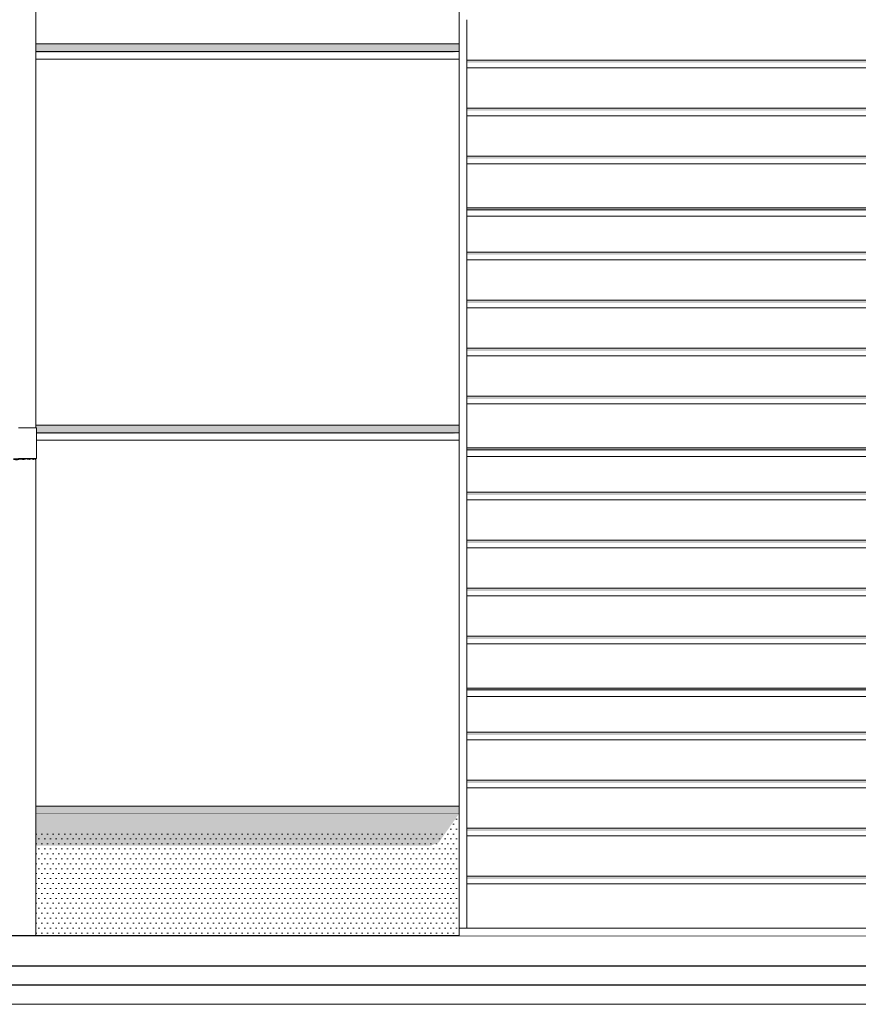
# Model space of a CAD drawing. Header units: millimetres. Extents: x 11 to 55443, y -2 to 19464.
# Tile 68 of 135: x 25552 to 27751, y 10654 to 13238. Entities that reach past the tile are written whole.
import ezdxf

# ---------------------------------------------------------------- set-up
doc = ezdxf.new("R2010")
doc.units = ezdxf.units.MM
doc.header["$MEASUREMENT"] = 0
doc.linetypes.add('Wipeout_Contour', pattern=[1000, 0, -1000])
for name, color, linetype, lineweight in [('A_WYPEŁNIENIA RYSUNKI_Nr_pióra__18', 9, 'Continuous', 13), ('Nowe_A__SCIANY_Nr_pióra__87', 7, 'Continuous', 13), ('Nowe_A__STROPY_Nr_pióra__1', 7, 'Continuous', 13), ('Nowe_A__STROPY_Nr_pióra__21', 7, 'Continuous', 25), ('Nowe_A_WN_WYPOSAZENIE_Nr_pióra__2', 7, 'Continuous', 13), ('Nowe_Drzwi Archicad_Nr_pióra__101', 252, 'Continuous', 5), ('Nowe_Drzwi Archicad_Nr_pióra__81', 7, 'Continuous', 13), ('Nowe_Drzwi Archicad_Nr_pióra__87', 7, 'Continuous', 13)]:
    doc.layers.add(name, color=color, linetype=linetype, lineweight=lineweight)
for name, color, linetype in [('Nowe_A__SCIANY', 7, 'Continuous'), ('Nowe_A__STROPY', 7, 'Continuous'), ('Nowe_A_WN_WYPOSAZENIE', 7, 'Continuous'), ('Nowe_Drzwi Archicad', 7, 'Continuous')]:
    doc.layers.add(name, color=color, linetype=linetype)

# ---------------------------------------------------------------- blocks, each defined once
blk = doc.blocks.new('ElemPrzekroju_1_1', base_point=(7287.1, 10854))
at = {"color": 254, "linetype": 'Wipeout_Contour', "lineweight": 0, "ltscale": 233999.269598}
blk.add_wipeout([(26703.8, 14134), (25593.8, 14134), (25593.8, 13666.3), (25596.1, 13666.3), (25596.1, 13586.3), (25593.8, 13586.3), (25593.8, 13174), (26703.8, 13174)], dxfattribs=at).dxf.layer = 'Nowe_A__SCIANY'
at = {"color": 254, "linetype": 'Wipeout_Contour', "lineweight": 0, "ltscale": 117105.959274}
blk.add_wipeout([(26703.8, 13174), (25593.8, 13174), (25593.8, 13154), (26703.8, 13154)], dxfattribs=at).dxf.layer = 'Nowe_A__SCIANY'
at = {"layer": 'Nowe_A__SCIANY', "linetype": 'Continuous', "lineweight": 0, "true_color": 0x000000}
blk.add_hatch(color=18, dxfattribs=at).paths.add_polyline_path([(26703.8, 13174), (25593.8, 13174), (25593.8, 13154), (26703.8, 13154)])
at = {"layer": 'Nowe_A__SCIANY_Nr_pióra__87', "color": 7, "linetype": 'Continuous', "lineweight": 13}
blk.add_line((25593.8, 13174), (26703.8, 13174), dxfattribs=at)
at = {"color": 254, "linetype": 'Wipeout_Contour', "lineweight": 0, "ltscale": 117069.999296}
blk.add_wipeout([(26703.8, 13154), (25593.8, 13154), (25593.8, 13134), (26703.8, 13134)], dxfattribs=at).dxf.layer = 'Nowe_A__SCIANY'
at = {"layer": 'Nowe_A__SCIANY', "linetype": 'Continuous', "lineweight": 0, "true_color": 0x000000}
blk.add_hatch(color=18, dxfattribs=at).paths.add_polyline_path([(25593.8, 13150.6), (26687.2, 13150.6), (26703.8, 13154), (25593.8, 13154)])
at = {"layer": 'Nowe_A__SCIANY_Nr_pióra__87', "color": 7, "linetype": 'Continuous', "lineweight": 13}
blk.add_line((25593.8, 13154), (26703.8, 13154), dxfattribs=at)
at = {"color": 254, "linetype": 'Wipeout_Contour', "lineweight": 0, "ltscale": 116215.543544}
blk.add_wipeout([(26703.8, 13134), (25593.8, 13134), (25593.8, 12174), (26703.8, 12174)], dxfattribs=at).dxf.layer = 'Nowe_A__SCIANY'
at = {"layer": 'Nowe_A__SCIANY_Nr_pióra__87', "color": 7, "linetype": 'Continuous', "lineweight": 13}
blk.add_line((25593.8, 13134), (26703.8, 13134), dxfattribs=at)
at = {"color": 254, "linetype": 'Wipeout_Contour', "lineweight": 0, "ltscale": 172044.045209}
blk.add_wipeout([(25593.8, 12166.3), (25596.1, 12166.3), (25596.1, 12154), (26703.8, 12154), (26703.8, 12174), (25593.8, 12174)], dxfattribs=at).dxf.layer = 'Nowe_A__SCIANY'
at = {"layer": 'Nowe_A__SCIANY', "linetype": 'Continuous', "lineweight": 0, "true_color": 0x000000}
blk.add_hatch(color=18, dxfattribs=at).paths.add_polyline_path([(25593.8, 12166.3), (25596.1, 12166.3), (25596.1, 12154), (26703.8, 12154), (26703.8, 12174), (25593.8, 12174)])
at = {"layer": 'Nowe_A__SCIANY_Nr_pióra__87', "color": 7, "linetype": 'Continuous', "lineweight": 13}
blk.add_line((25593.8, 12174), (26703.8, 12174), dxfattribs=at)
at = {"color": 254, "linetype": 'Wipeout_Contour', "lineweight": 0, "ltscale": 115332.592074}
blk.add_wipeout([(26703.8, 12154), (25596.1, 12154), (25596.1, 12134), (26703.8, 12134)], dxfattribs=at).dxf.layer = 'Nowe_A__SCIANY'
at = {"layer": 'Nowe_A__SCIANY', "linetype": 'Continuous', "lineweight": 0, "true_color": 0x000000}
blk.add_hatch(color=18, dxfattribs=at).paths.add_polyline_path([(25596.1, 12154), (25596.1, 12150.6), (26687.2, 12150.6), (26703.8, 12154)])
at = {"layer": 'Nowe_A__SCIANY_Nr_pióra__87', "color": 7, "linetype": 'Continuous', "lineweight": 13}
blk.add_line((25596.1, 12154), (26703.8, 12154), dxfattribs=at)
at = {"color": 254, "linetype": 'Wipeout_Contour', "lineweight": 0, "ltscale": 171143.509783}
blk.add_wipeout([(25596.1, 12086.3), (25593.8, 12086.3), (25593.8, 11174), (26703.8, 11174), (26703.8, 12134), (25596.1, 12134)], dxfattribs=at).dxf.layer = 'Nowe_A__SCIANY'
at = {"layer": 'Nowe_A__SCIANY_Nr_pióra__87', "color": 7, "linetype": 'Continuous', "lineweight": 13}
blk.add_line((25596.1, 12134), (26703.8, 12134), dxfattribs=at)
at = {"color": 254, "linetype": 'Wipeout_Contour', "lineweight": 0, "ltscale": 113732.46901}
blk.add_wipeout([(26703.8, 11174), (25593.8, 11174), (25593.8, 11154), (26703.8, 11154)], dxfattribs=at).dxf.layer = 'Nowe_A__SCIANY'
at = {"layer": 'Nowe_A__SCIANY', "linetype": 'Continuous', "lineweight": 0, "true_color": 0x000000}
blk.add_hatch(color=18, dxfattribs=at).paths.add_polyline_path([(26703.8, 11174), (25593.8, 11174), (25593.8, 11154), (26703.8, 11154)])
at = {"layer": 'Nowe_A__SCIANY_Nr_pióra__87', "color": 7, "linetype": 'Continuous', "lineweight": 13}
for p, q in [((25593.8, 11174), (26703.8, 11174)), ((25593.8, 11154), (26703.8, 11154))]:
    blk.add_line(p, q, dxfattribs=at)
blk = doc.blocks.new('ElemPrzekroju_4_1', base_point=(7287.1, 10854))
at = {"color": 254, "linetype": 'Wipeout_Contour', "lineweight": 0, "ltscale": 124909.942757}
blk.add_wipeout([(26723.8, 13131.7), (26723.8, 13111.7), (29933.8, 13111.7), (29933.8, 13131.7)], dxfattribs=at).dxf.layer = 'Nowe_Drzwi Archicad'
at = {"color": 254, "linetype": 'Wipeout_Contour', "lineweight": 0, "ltscale": 124698.541092}
blk.add_wipeout([(26723.8, 13005.7), (26723.8, 12985.7), (29933.8, 12985.7), (29933.8, 13005.7)], dxfattribs=at).dxf.layer = 'Nowe_Drzwi Archicad'
at = {"color": 254, "linetype": 'Wipeout_Contour', "lineweight": 0, "ltscale": 124488.822292}
blk.add_wipeout([(29933.8, 12879.7), (26723.8, 12879.7), (26723.8, 12859.7), (29933.8, 12859.7)], dxfattribs=at).dxf.layer = 'Nowe_Drzwi Archicad'
at = {"color": 254, "linetype": 'Wipeout_Contour', "lineweight": 0, "ltscale": 124258.769671}
blk.add_wipeout([(29933.8, 12738.8), (26723.8, 12738.8), (26723.8, 12721.8), (29933.8, 12721.8)], dxfattribs=at).dxf.layer = 'Nowe_Drzwi Archicad'
at = {"color": 254, "linetype": 'Wipeout_Contour', "lineweight": 0, "ltscale": 124074.630519}
blk.add_wipeout([(29933.8, 12627.8), (26723.8, 12627.8), (26723.8, 12607.8), (29933.8, 12607.8)], dxfattribs=at).dxf.layer = 'Nowe_Drzwi Archicad'
at = {"color": 254, "linetype": 'Wipeout_Contour', "lineweight": 0, "ltscale": 123870.010281}
blk.add_wipeout([(26723.8, 12501.8), (26723.8, 12481.8), (29933.8, 12481.8), (29933.8, 12501.8)], dxfattribs=at).dxf.layer = 'Nowe_Drzwi Archicad'
at = {"color": 254, "linetype": 'Wipeout_Contour', "lineweight": 0, "ltscale": 123667.10722}
blk.add_wipeout([(29933.8, 12375.8), (26723.8, 12375.8), (26723.8, 12355.8), (29933.8, 12355.8)], dxfattribs=at).dxf.layer = 'Nowe_Drzwi Archicad'
at = {"color": 254, "linetype": 'Wipeout_Contour', "lineweight": 0, "ltscale": 123465.929668}
blk.add_wipeout([(29933.8, 12249.8), (26723.8, 12249.8), (26723.8, 12229.8), (29933.8, 12229.8)], dxfattribs=at).dxf.layer = 'Nowe_Drzwi Archicad'
at = {"color": 254, "linetype": 'Wipeout_Contour', "lineweight": 0, "ltscale": 123245.376453}
blk.add_wipeout([(26723.8, 12108.9), (26723.8, 12091.9), (29933.8, 12091.9), (29933.8, 12108.9)], dxfattribs=at).dxf.layer = 'Nowe_Drzwi Archicad'
at = {"color": 254, "linetype": 'Wipeout_Contour', "lineweight": 0, "ltscale": 123068.941601}
blk.add_wipeout([(26723.8, 11997.9), (26723.8, 11977.9), (29933.8, 11977.9), (29933.8, 11997.9)], dxfattribs=at).dxf.layer = 'Nowe_Drzwi Archicad'
at = {"color": 254, "linetype": 'Wipeout_Contour', "lineweight": 0, "ltscale": 122872.990479}
blk.add_wipeout([(26723.8, 11871.9), (26723.8, 11851.9), (29933.8, 11851.9), (29933.8, 11871.9)], dxfattribs=at).dxf.layer = 'Nowe_Drzwi Archicad'
at = {"color": 254, "linetype": 'Wipeout_Contour', "lineweight": 0, "ltscale": 122678.798923}
blk.add_wipeout([(26723.8, 11745.9), (26723.8, 11725.9), (29933.8, 11725.9), (29933.8, 11745.9)], dxfattribs=at).dxf.layer = 'Nowe_Drzwi Archicad'
at = {"color": 254, "linetype": 'Wipeout_Contour', "lineweight": 0, "ltscale": 122486.375349}
blk.add_wipeout([(26723.8, 11619.9), (26723.8, 11599.9), (29933.8, 11599.9), (29933.8, 11619.9)], dxfattribs=at).dxf.layer = 'Nowe_Drzwi Archicad'
at = {"color": 254, "linetype": 'Wipeout_Contour', "lineweight": 0, "ltscale": 122275.556287}
blk.add_wipeout([(26723.8, 11479), (26723.8, 11462), (29933.8, 11462), (29933.8, 11479)], dxfattribs=at).dxf.layer = 'Nowe_Drzwi Archicad'
at = {"color": 254, "linetype": 'Wipeout_Contour', "lineweight": 0, "ltscale": 122107.014902}
blk.add_wipeout([(26723.8, 11368), (26723.8, 11348), (29933.8, 11348), (29933.8, 11368)], dxfattribs=at).dxf.layer = 'Nowe_Drzwi Archicad'
at = {"color": 254, "linetype": 'Wipeout_Contour', "lineweight": 0, "ltscale": 121919.944131}
blk.add_wipeout([(29933.8, 11242), (26723.8, 11242), (26723.8, 11222), (29933.8, 11222)], dxfattribs=at).dxf.layer = 'Nowe_Drzwi Archicad'
at = {"color": 254, "linetype": 'Wipeout_Contour', "lineweight": 0, "ltscale": 121734.674829}
blk.add_wipeout([(29933.8, 11116), (26723.8, 11116), (26723.8, 11096), (29933.8, 11096)], dxfattribs=at).dxf.layer = 'Nowe_Drzwi Archicad'
at = {"color": 254, "linetype": 'Wipeout_Contour', "lineweight": 0, "ltscale": 247833.171071}
blk.add_wipeout([(26723.8, 10970), (29453.8, 10970), (29453.8, 10970.1), (29753.8, 10970.1), (29753.8, 10970), (29933.8, 10970), (29933.8, 10990), (26723.8, 10990)], dxfattribs=at).dxf.layer = 'Nowe_Drzwi Archicad'
at = {"color": 254, "linetype": 'Wipeout_Contour', "lineweight": 0, "ltscale": 125016.413394}
blk.add_wipeout([(26723.8, 13237.7), (26723.8, 13131.7), (29933.8, 13131.7), (29933.8, 13237.7)], dxfattribs=at).dxf.layer = 'Nowe_Drzwi Archicad'
at = {"color": 254, "linetype": 'Wipeout_Contour', "lineweight": 0, "ltscale": 124804.174222}
blk.add_wipeout([(26723.8, 13111.7), (26723.8, 13005.7), (29933.8, 13005.7), (29933.8, 13111.7)], dxfattribs=at).dxf.layer = 'Nowe_Drzwi Archicad'
at = {"color": 254, "linetype": 'Wipeout_Contour', "lineweight": 0, "ltscale": 124593.613664}
blk.add_wipeout([(26723.8, 12985.7), (26723.8, 12879.7), (29933.8, 12879.7), (29933.8, 12985.7)], dxfattribs=at).dxf.layer = 'Nowe_Drzwi Archicad'
at = {"color": 254, "linetype": 'Wipeout_Contour', "lineweight": 0, "ltscale": 124276.761782}
blk.add_wipeout([(26723.8, 12743.7), (26723.8, 12738.8), (29933.8, 12738.8), (29933.8, 12743.7)], dxfattribs=at).dxf.layer = 'Nowe_Drzwi Archicad'
at = {"color": 254, "linetype": 'Wipeout_Contour', "lineweight": 0, "ltscale": 124167.870939}
blk.add_wipeout([(29933.8, 12721.8), (26723.8, 12721.8), (26723.8, 12627.8), (29933.8, 12627.8)], dxfattribs=at).dxf.layer = 'Nowe_Drzwi Archicad'
at = {"color": 254, "linetype": 'Wipeout_Contour', "lineweight": 0, "ltscale": 123972.251409}
blk.add_wipeout([(29933.8, 12607.8), (26723.8, 12607.8), (26723.8, 12501.8), (29933.8, 12501.8)], dxfattribs=at).dxf.layer = 'Nowe_Drzwi Archicad'
at = {"color": 254, "linetype": 'Wipeout_Contour', "lineweight": 0, "ltscale": 123768.489396}
blk.add_wipeout([(26723.8, 12481.8), (26723.8, 12375.8), (29933.8, 12375.8), (29933.8, 12481.8)], dxfattribs=at).dxf.layer = 'Nowe_Drzwi Archicad'
at = {"color": 254, "linetype": 'Wipeout_Contour', "lineweight": 0, "ltscale": 123566.448788}
blk.add_wipeout([(26723.8, 12355.8), (26723.8, 12249.8), (29933.8, 12249.8), (29933.8, 12355.8)], dxfattribs=at).dxf.layer = 'Nowe_Drzwi Archicad'
at = {"color": 254, "linetype": 'Wipeout_Contour', "lineweight": 0, "ltscale": 123262.620427}
blk.add_wipeout([(26723.8, 12113.8), (26723.8, 12108.9), (29933.8, 12108.9), (29933.8, 12113.8)], dxfattribs=at).dxf.layer = 'Nowe_Drzwi Archicad'
at = {"color": 254, "linetype": 'Wipeout_Contour', "lineweight": 0, "ltscale": 123158.27717}
blk.add_wipeout([(26723.8, 12091.9), (26723.8, 11997.9), (29933.8, 11997.9), (29933.8, 12091.9)], dxfattribs=at).dxf.layer = 'Nowe_Drzwi Archicad'
at = {"color": 254, "linetype": 'Wipeout_Contour', "lineweight": 0, "ltscale": 122970.895336}
blk.add_wipeout([(26723.8, 11977.9), (26723.8, 11871.9), (29933.8, 11871.9), (29933.8, 11977.9)], dxfattribs=at).dxf.layer = 'Nowe_Drzwi Archicad'
at = {"color": 254, "linetype": 'Wipeout_Contour', "lineweight": 0, "ltscale": 122775.823715}
blk.add_wipeout([(26723.8, 11851.9), (26723.8, 11745.9), (29933.8, 11745.9), (29933.8, 11851.9)], dxfattribs=at).dxf.layer = 'Nowe_Drzwi Archicad'
at = {"color": 254, "linetype": 'Wipeout_Contour', "lineweight": 0, "ltscale": 122582.515754}
blk.add_wipeout([(26723.8, 11725.9), (26723.8, 11619.9), (29933.8, 11619.9), (29933.8, 11725.9)], dxfattribs=at).dxf.layer = 'Nowe_Drzwi Archicad'
at = {"color": 254, "linetype": 'Wipeout_Contour', "lineweight": 0, "ltscale": 122292.033652}
blk.add_wipeout([(26723.8, 11483.9), (26723.8, 11479), (29933.8, 11479), (29933.8, 11483.9)], dxfattribs=at).dxf.layer = 'Nowe_Drzwi Archicad'
at = {"color": 254, "linetype": 'Wipeout_Contour', "lineweight": 0, "ltscale": 122192.349681}
blk.add_wipeout([(26723.8, 11462), (26723.8, 11368), (29933.8, 11368), (29933.8, 11462)], dxfattribs=at).dxf.layer = 'Nowe_Drzwi Archicad'
at = {"color": 254, "linetype": 'Wipeout_Contour', "lineweight": 0, "ltscale": 122013.407167}
blk.add_wipeout([(26723.8, 11348), (26723.8, 11242), (29933.8, 11242), (29933.8, 11348)], dxfattribs=at).dxf.layer = 'Nowe_Drzwi Archicad'
at = {"color": 254, "linetype": 'Wipeout_Contour', "lineweight": 0, "ltscale": 121827.236833}
blk.add_wipeout([(29933.8, 11222), (26723.8, 11222), (26723.8, 11116), (29933.8, 11116)], dxfattribs=at).dxf.layer = 'Nowe_Drzwi Archicad'
at = {"color": 254, "linetype": 'Wipeout_Contour', "lineweight": 0, "ltscale": 121642.872108}
blk.add_wipeout([(26723.8, 11096), (26723.8, 10990), (29933.8, 10990), (29933.8, 11096)], dxfattribs=at).dxf.layer = 'Nowe_Drzwi Archicad'
at = {"color": 254, "linetype": 'Wipeout_Contour', "lineweight": 0, "ltscale": 247704.234662}
blk.add_wipeout([(26723.8, 10854), (29933.8, 10854), (29933.8, 10970), (29753.8, 10970), (29753.8, 10924), (29453.8, 10924), (29453.8, 10970), (26723.8, 10970)], dxfattribs=at).dxf.layer = 'Nowe_Drzwi Archicad'
at = {"layer": 'Nowe_Drzwi Archicad', "linetype": 'Continuous', "lineweight": 0, "true_color": 0x000000}
for points in [[(26723.8, 12743.7), (26723.8, 12738.8), (29933.8, 12738.8), (29933.8, 12743.7)], [(26723.8, 12113.8), (26723.8, 12108.9), (29933.8, 12108.9), (29933.8, 12113.8)], [(26723.8, 11483.9), (26723.8, 11479), (29933.8, 11479), (29933.8, 11483.9)]]:
    blk.add_hatch(color=18, dxfattribs=at).paths.add_polyline_path(points)
at = {"color": 254, "linetype": 'Wipeout_Contour', "lineweight": 0, "ltscale": 124376.516013}
blk.add_wipeout([(26723.8, 12859.7), (26723.8, 12743.7), (29933.8, 12743.7), (29933.8, 12859.7)], dxfattribs=at).dxf.layer = 'Nowe_Drzwi Archicad'
at = {"color": 254, "linetype": 'Wipeout_Contour', "lineweight": 0, "ltscale": 123358.255118}
blk.add_wipeout([(26723.8, 12229.8), (26723.8, 12113.8), (29933.8, 12113.8), (29933.8, 12229.8)], dxfattribs=at).dxf.layer = 'Nowe_Drzwi Archicad'
at = {"color": 254, "linetype": 'Wipeout_Contour', "lineweight": 0, "ltscale": 122383.44711}
blk.add_wipeout([(26723.8, 11599.9), (26723.8, 11483.9), (29933.8, 11483.9), (29933.8, 11599.9)], dxfattribs=at).dxf.layer = 'Nowe_Drzwi Archicad'
at = {"color": 254, "linetype": 'Wipeout_Contour', "lineweight": 0, "ltscale": 118774.712911}
blk.add_wipeout([(26703.8, 14854), (26703.8, 10854), (26711.3, 10854), (26711.3, 14846.5)], dxfattribs=at).dxf.layer = 'Nowe_Drzwi Archicad'
at = {"color": 254, "linetype": 'Wipeout_Contour', "lineweight": 0, "ltscale": 118801.009424}
blk.add_wipeout([(26711.3, 14846.5), (26711.3, 10854), (26723.8, 10854), (26723.8, 14834)], dxfattribs=at).dxf.layer = 'Nowe_Drzwi Archicad'
at = {"layer": 'Nowe_Drzwi Archicad', "linetype": 'Continuous', "lineweight": 0, "true_color": 0x000000}
for points in [[(29933.8, 13131.7), (26723.8, 13131.7), (26723.8, 13124.6), (29798.8, 13124.6), (29798.8, 13111.7), (29933.8, 13111.7)], [(29933.8, 13005.7), (26723.8, 13005.7), (26723.8, 12998.6), (29798.8, 12998.6), (29798.8, 12985.7), (29933.8, 12985.7)], [(26723.8, 12872.6), (29798.8, 12872.6), (29798.8, 12859.7), (29933.8, 12859.7), (29933.8, 12879.7), (26723.8, 12879.7)], [(26723.8, 12736.6), (29798.8, 12736.6), (29798.8, 12721.8), (29933.8, 12721.8), (29933.8, 12738.8), (26723.8, 12738.8)], [(26723.8, 12620.7), (29798.8, 12620.7), (29798.8, 12607.8), (29933.8, 12607.8), (29933.8, 12627.8), (26723.8, 12627.8)], [(29933.8, 12501.8), (26723.8, 12501.8), (26723.8, 12494.7), (29798.8, 12494.7), (29798.8, 12481.8), (29933.8, 12481.8)], [(26723.8, 12368.7), (29798.8, 12368.7), (29798.8, 12355.8), (29933.8, 12355.8), (29933.8, 12375.8), (26723.8, 12375.8)], [(26723.8, 12242.7), (29798.8, 12242.7), (29798.8, 12229.8), (29933.8, 12229.8), (29933.8, 12249.8), (26723.8, 12249.8)], [(29933.8, 12108.9), (26723.8, 12108.9), (26723.8, 12106.7), (29798.8, 12106.7), (29798.8, 12091.9), (29933.8, 12091.9)], [(29933.8, 11997.9), (26723.8, 11997.9), (26723.8, 11990.8), (29798.8, 11990.8), (29798.8, 11977.9), (29933.8, 11977.9)], [(29933.8, 11871.9), (26723.8, 11871.9), (26723.8, 11864.8), (29798.8, 11864.8), (29798.8, 11851.9), (29933.8, 11851.9)], [(29933.8, 11745.9), (26723.8, 11745.9), (26723.8, 11738.8), (29798.8, 11738.8), (29798.8, 11725.9), (29933.8, 11725.9)], [(26723.8, 11612.8), (29798.8, 11612.8), (29798.8, 11599.9), (29933.8, 11599.9), (29933.8, 11619.9), (26723.8, 11619.9)], [(26723.8, 11476.8), (29798.8, 11476.8), (29798.8, 11462), (29933.8, 11462), (29933.8, 11479), (26723.8, 11479)], [(29933.8, 11368), (26723.8, 11368), (26723.8, 11360.9), (29798.8, 11360.9), (29798.8, 11348), (29933.8, 11348)], [(26723.8, 11242), (26723.8, 11234.9), (29798.8, 11234.9), (29798.8, 11222), (29933.8, 11222), (29933.8, 11242)], [(26723.8, 11116), (26723.8, 11108.9), (29798.8, 11108.9), (29798.8, 11096), (29933.8, 11096), (29933.8, 11116)], [(29933.8, 10990), (26723.8, 10990), (26723.8, 10982.9), (29798.8, 10982.9), (29798.8, 10970), (29933.8, 10970)]]:
    blk.add_hatch(color=18, dxfattribs=at).paths.add_polyline_path(points)
at = {"layer": 'Nowe_Drzwi Archicad_Nr_pióra__101', "color": 252, "linetype": 'Continuous', "lineweight": 5}
for p, q in [((26723.8, 13237.7), (26723.8, 13131.7)), ((26723.8, 13131.7), (26723.8, 13111.7)), ((26723.8, 13111.7), (26723.8, 13005.7)), ((26723.8, 13005.7), (26723.8, 12985.7)), ((26723.8, 12985.7), (26723.8, 12879.7)), ((26723.8, 12879.7), (26723.8, 12859.7)), ((26723.8, 12859.7), (26723.8, 12743.7)), ((26723.8, 12743.7), (26723.8, 12721.8)), ((26723.8, 12721.8), (26723.8, 12627.8)), ((26723.8, 12627.8), (26723.8, 12607.8)), ((26723.8, 12607.8), (26723.8, 12501.8)), ((26723.8, 12501.8), (26723.8, 12481.8)), ((26723.8, 12481.8), (26723.8, 12375.8)), ((26723.8, 12375.8), (26723.8, 12355.8)), ((26723.8, 12355.8), (26723.8, 12249.8)), ((26723.8, 12249.8), (26723.8, 12229.8)), ((26723.8, 12229.8), (26723.8, 12113.8)), ((26723.8, 12113.8), (26723.8, 12091.9)), ((26723.8, 12091.9), (26723.8, 11997.9)), ((26723.8, 11997.9), (26723.8, 11977.9)), ((26723.8, 11977.9), (26723.8, 11871.9)), ((26723.8, 11871.9), (26723.8, 11851.9)), ((26723.8, 11851.9), (26723.8, 11745.9)), ((26723.8, 11745.9), (26723.8, 11725.9)), ((26723.8, 11725.9), (26723.8, 11619.9)), ((26723.8, 11619.9), (26723.8, 11599.9)), ((26723.8, 11599.9), (26723.8, 11483.9)), ((26723.8, 11483.9), (26723.8, 11462)), ((26723.8, 11462), (26723.8, 11368)), ((26723.8, 11368), (26723.8, 11348)), ((26723.8, 11348), (26723.8, 11242)), ((26723.8, 11242), (26723.8, 11222)), ((26723.8, 11222), (26723.8, 11116)), ((26723.8, 11116), (26723.8, 11096)), ((26723.8, 11096), (26723.8, 10990)), ((26723.8, 10990), (26723.8, 10970)), ((26723.8, 10970), (26723.8, 10854))]:
    blk.add_line(p, q, dxfattribs=at)
at = {"layer": 'Nowe_Drzwi Archicad_Nr_pióra__81', "color": 7, "linetype": 'Continuous', "lineweight": 13}
for p, q in [((26723.8, 13131.7), (29933.8, 13131.7)), ((29933.8, 13111.7), (26723.8, 13111.7)), ((26723.8, 13005.7), (29933.8, 13005.7)), ((29933.8, 12985.7), (26723.8, 12985.7)), ((26723.8, 12879.7), (29933.8, 12879.7)), ((29933.8, 12859.7), (26723.8, 12859.7)), ((29933.8, 12743.7), (26723.8, 12743.7)), ((29933.8, 12738.8), (26723.8, 12738.8)), ((29933.8, 12721.8), (26723.8, 12721.8)), ((26723.8, 12627.8), (29933.8, 12627.8)), ((29933.8, 12607.8), (26723.8, 12607.8)), ((26723.8, 12501.8), (29933.8, 12501.8)), ((29933.8, 12481.8), (26723.8, 12481.8)), ((26723.8, 12375.8), (29933.8, 12375.8)), ((29933.8, 12355.8), (26723.8, 12355.8)), ((26723.8, 12249.8), (29933.8, 12249.8)), ((29933.8, 12229.8), (26723.8, 12229.8)), ((29933.8, 12113.8), (26723.8, 12113.8)), ((29933.8, 12108.9), (26723.8, 12108.9)), ((29933.8, 12091.9), (26723.8, 12091.9)), ((26723.8, 11997.9), (29933.8, 11997.9)), ((29933.8, 11977.9), (26723.8, 11977.9)), ((26723.8, 11871.9), (29933.8, 11871.9)), ((29933.8, 11851.9), (26723.8, 11851.9)), ((26723.8, 11745.9), (29933.8, 11745.9)), ((29933.8, 11725.9), (26723.8, 11725.9)), ((26723.8, 11619.9), (29933.8, 11619.9)), ((29933.8, 11599.9), (26723.8, 11599.9)), ((29933.8, 11483.9), (26723.8, 11483.9)), ((29933.8, 11479), (26723.8, 11479)), ((29933.8, 11462), (26723.8, 11462)), ((26723.8, 11368), (29933.8, 11368)), ((29933.8, 11348), (26723.8, 11348)), ((26723.8, 11242), (29933.8, 11242)), ((29933.8, 11222), (26723.8, 11222)), ((26723.8, 11116), (29933.8, 11116)), ((29933.8, 11096), (26723.8, 11096)), ((26723.8, 10990), (29933.8, 10990)), ((29453.8, 10970), (26723.8, 10970))]:
    blk.add_line(p, q, dxfattribs=at)
at = {"layer": 'Nowe_Drzwi Archicad_Nr_pióra__87', "color": 7, "linetype": 'Continuous', "lineweight": 13}
for p, q in [((26703.8, 14134), (26703.8, 13174)), ((26703.8, 13154), (26703.8, 13174)), ((26703.8, 13154), (26703.8, 13134)), ((26703.8, 13134), (26703.8, 12174)), ((26703.8, 12154), (26703.8, 12174)), ((26703.8, 12154), (26703.8, 12134)), ((26703.8, 12134), (26703.8, 11174)), ((26703.8, 11154), (26703.8, 11174))]:
    blk.add_line(p, q, dxfattribs=at)
blk = doc.blocks.new('ElemPrzekroju_13_1', base_point=(7287.1, 10854))
at = {"color": 254, "linetype": 'Wipeout_Contour', "lineweight": 0, "ltscale": 108057.336849}
blk.add_wipeout([(23852.9, 11154), (23852.9, 10834), (25493.8, 10834), (25493.8, 11154)], dxfattribs=at).dxf.layer = 'Nowe_A__SCIANY'
at = {"color": 254, "linetype": 'Wipeout_Contour', "lineweight": 0, "ltscale": 113468.635476}
blk.add_wipeout([(25593.8, 10834), (26703.8, 10834), (26703.8, 11154), (25593.8, 11154)], dxfattribs=at).dxf.layer = 'Nowe_A__SCIANY'
at = {"layer": 'Nowe_A__SCIANY', "linetype": 'Continuous', "lineweight": 0, "true_color": 0x000000}
for points in [[(23852.9, 11154), (23852.9, 11070.6), (25308.2, 11070.6), (25308.2, 10834), (25449.1, 10834), (25449.1, 11070.6), (25493.8, 11070.6), (25493.8, 11154)], [(25593.8, 11154), (25593.8, 11070.6), (26630.7, 11070.6), (26650.7, 11078.9), (26703.8, 11154)]]:
    blk.add_hatch(color=18, dxfattribs=at).paths.add_polyline_path(points)
at = {"layer": 'Nowe_A__SCIANY_Nr_pióra__87', "color": 7, "linetype": 'Continuous', "lineweight": 13}
for p, q in [((23870, 11154), (23852.9, 11154)), ((23852.9, 10854), (23852.9, 11154)), ((26703.8, 10854), (26703.8, 11154))]:
    blk.add_line(p, q, dxfattribs=at)
blk = doc.blocks.new('ElemPrzekroju_25_1', base_point=(7287.1, 10854))
at = {"color": 254, "linetype": 'Wipeout_Contour', "lineweight": 0, "ltscale": 114624.111733}
blk.add_wipeout([(25593.8, 13586.3), (25590.8, 13586.3), (25590.8, 12166.3), (25593.8, 12166.3)], dxfattribs=at).dxf.layer = 'Nowe_A_WN_WYPOSAZENIE'
at = {"color": 254, "linetype": 'Wipeout_Contour', "lineweight": 0, "ltscale": 112187.514369}
blk.add_wipeout([(25590.8, 10834), (25593.8, 10834), (25593.8, 12086.3), (25590.8, 12086.3)], dxfattribs=at).dxf.layer = 'Nowe_A_WN_WYPOSAZENIE'
at = {"color": 254, "linetype": 'Wipeout_Contour', "lineweight": 0, "ltscale": 114603.215207}
blk.add_wipeout([(25590.8, 13586.3), (25582.1, 13586.3), (25582.1, 12166.3), (25590.8, 12166.3)], dxfattribs=at).dxf.layer = 'Nowe_A_WN_WYPOSAZENIE'
at = {"color": 254, "linetype": 'Wipeout_Contour', "lineweight": 0, "ltscale": 112166.164657}
blk.add_wipeout([(25582.1, 12086.3), (25582.1, 10834), (25590.8, 10834), (25590.8, 12086.3)], dxfattribs=at).dxf.layer = 'Nowe_A_WN_WYPOSAZENIE'
at = {"color": 254, "linetype": 'Wipeout_Contour', "lineweight": 0, "ltscale": 114563.94589}
blk.add_wipeout([(25568.8, 12166.3), (25582.1, 12166.3), (25582.1, 13586.3), (25568.8, 13586.3)], dxfattribs=at).dxf.layer = 'Nowe_A_WN_WYPOSAZENIE'
at = {"color": 254, "linetype": 'Wipeout_Contour', "lineweight": 0, "ltscale": 112126.043406}
blk.add_wipeout([(25568.8, 10834), (25582.1, 10834), (25582.1, 12086.3), (25568.8, 12086.3)], dxfattribs=at).dxf.layer = 'Nowe_A_WN_WYPOSAZENIE'
at = {"color": 254, "linetype": 'Wipeout_Contour', "lineweight": 0, "ltscale": 114511.043882}
blk.add_wipeout([(25552.5, 12166.3), (25568.8, 12166.3), (25568.8, 13586.3), (25552.5, 13586.3)], dxfattribs=at).dxf.layer = 'Nowe_A_WN_WYPOSAZENIE'
at = {"color": 254, "linetype": 'Wipeout_Contour', "lineweight": 0, "ltscale": 113282.932093}
blk.add_wipeout([(25596.1, 12086.3), (25596.1, 12166.3), (25590.4, 12166.3), (25590.4, 12086.3)], dxfattribs=at).dxf.layer = 'Nowe_A_WN_WYPOSAZENIE'
at = {"color": 254, "linetype": 'Wipeout_Contour', "lineweight": 0, "ltscale": 112071.992782}
blk.add_wipeout([(25552.5, 12086.3), (25552.5, 10834), (25568.8, 10834), (25568.8, 12086.3)], dxfattribs=at).dxf.layer = 'Nowe_A_WN_WYPOSAZENIE'
at = {"color": 254, "linetype": 'Wipeout_Contour', "lineweight": 0, "ltscale": 114450.892974}
blk.add_wipeout([(25552.5, 13586.3), (25535.1, 13586.3), (25535.1, 12166.3), (25552.5, 12166.3)], dxfattribs=at).dxf.layer = 'Nowe_A_WN_WYPOSAZENIE'
at = {"color": 254, "linetype": 'Wipeout_Contour', "lineweight": 0, "ltscale": 113253.325952}
blk.add_wipeout([(25590.4, 12086.3), (25590.4, 12166.3), (25579.7, 12166.3), (25579.7, 12086.3)], dxfattribs=at).dxf.layer = 'Nowe_A_WN_WYPOSAZENIE'
at = {"color": 254, "linetype": 'Wipeout_Contour', "lineweight": 0, "ltscale": 112010.534582}
blk.add_wipeout([(25552.5, 12086.3), (25535.1, 12086.3), (25535.1, 10834), (25552.5, 10834)], dxfattribs=at).dxf.layer = 'Nowe_A_WN_WYPOSAZENIE'
at = {"layer": 'Nowe_A_WN_WYPOSAZENIE_Nr_pióra__2', "color": 7, "linetype": 'Continuous', "lineweight": 13}
for p, q in [((25593.8, 12166.3), (25593.8, 13586.3)), ((25596.1, 12086.3), (25596.1, 12166.3)), ((25593.8, 10834), (25593.8, 12086.3))]:
    blk.add_line(p, q, dxfattribs=at)
at = {"color": 254, "linetype": 'Wipeout_Contour', "lineweight": 0, "ltscale": 113207.563882}
blk.add_wipeout([(25579.7, 12086.3), (25579.7, 12166.3), (25565.1, 12166.3), (25565.1, 12086.3)], dxfattribs=at).dxf.layer = 'Nowe_A_WN_WYPOSAZENIE'
at = {"layer": 'Nowe_A_WN_WYPOSAZENIE', "linetype": 'Continuous', "lineweight": 0, "true_color": 0x000000}
for points in [[(25582.1, 12086.3), (25582.1, 12084), (25587.7, 12082.5), (25590.8, 12083.8), (25590.8, 12086.3)], [(25590.8, 12086.3), (25590.8, 12083.8), (25592.8, 12081.8), (25593.8, 12083.1), (25593.8, 12086.3)]]:
    blk.add_hatch(color=18, dxfattribs=at).paths.add_polyline_path(points)
at = {"layer": 'Nowe_A_WN_WYPOSAZENIE_Nr_pióra__2', "color": 7, "linetype": 'Continuous', "lineweight": 13}
for p, q in [((25590.4, 12166.3), (25579.7, 12166.3)), ((25596.1, 12166.3), (25590.4, 12166.3)), ((25590.4, 12086.3), (25579.7, 12086.3)), ((25596.1, 12086.3), (25590.4, 12086.3))]:
    blk.add_line(p, q, dxfattribs=at)
at = {"color": 254, "linetype": 'Wipeout_Contour', "lineweight": 0, "ltscale": 113150.608414}
blk.add_wipeout([(25565.1, 12086.3), (25565.1, 12166.3), (25548.2, 12166.3), (25548.2, 12086.3)], dxfattribs=at).dxf.layer = 'Nowe_A_WN_WYPOSAZENIE'
at = {"layer": 'Nowe_A_WN_WYPOSAZENIE', "linetype": 'Continuous', "lineweight": 0, "true_color": 0x000000}
for points in [[(25552.5, 12086.3), (25535.1, 12086.3), (25535.1, 12082.5), (25544.6, 12081.3), (25552.5, 12083.5)], [(25552.5, 12086.3), (25552.5, 12083.5), (25562.2, 12082.3), (25568.8, 12083.9), (25568.8, 12086.3)], [(25582.1, 12086.3), (25568.8, 12086.3), (25568.8, 12083.9), (25577.1, 12082.6), (25582.1, 12084)]]:
    blk.add_hatch(color=18, dxfattribs=at).paths.add_polyline_path(points)
at = {"layer": 'Nowe_A_WN_WYPOSAZENIE_Nr_pióra__2', "color": 7, "linetype": 'Continuous', "lineweight": 13}
for p, q in [((25565.1, 12166.3), (25548.2, 12166.3)), ((25579.7, 12166.3), (25565.1, 12166.3)), ((25565.1, 12086.3), (25548.2, 12086.3)), ((25579.7, 12086.3), (25565.1, 12086.3))]:
    blk.add_line(p, q, dxfattribs=at)
blk = doc.blocks.new('ElemPrzekroju_27_1', base_point=(7287.1, 10854))
at = {"color": 254, "linetype": 'Wipeout_Contour', "lineweight": 0, "ltscale": 122838.887801}
blk.add_wipeout([(49533.6, 10754), (429.8, 10754), (429.8, 10704), (49533.6, 10704)], dxfattribs=at).dxf.layer = 'Nowe_A__STROPY'
at = {"color": 254, "linetype": 'Wipeout_Contour', "lineweight": 0, "ltscale": 122996.403299}
blk.add_wipeout([(49533.6, 10834), (429.8, 10834), (429.8, 10754), (49533.6, 10754)], dxfattribs=at).dxf.layer = 'Nowe_A__STROPY'
at = {"color": 254, "linetype": 'Wipeout_Contour', "lineweight": 0, "ltscale": 122717.845394}
blk.add_wipeout([(429.8, 10654), (49533.6, 10654), (49533.6, 10704), (429.8, 10704)], dxfattribs=at).dxf.layer = 'Nowe_A__STROPY'
at = {"layer": 'Nowe_A__STROPY_Nr_pióra__1', "color": 7, "linetype": 'Continuous', "lineweight": 13}
blk.add_line((49533.6, 10654), (429.8, 10654), dxfattribs=at)
at = {"layer": 'Nowe_A__STROPY_Nr_pióra__21', "color": 7, "linetype": 'Continuous', "lineweight": 25}
for p, q in [((49533.6, 10834), (429.8, 10834)), ((49533.6, 10754), (429.8, 10754)), ((49533.6, 10704), (429.8, 10704))]:
    blk.add_line(p, q, dxfattribs=at)
blk = doc.blocks.new('ElemPrzekroju_32_1', base_point=(7287.1, 10854))
at = {"color": 254, "linetype": 'Wipeout_Contour', "lineweight": 0, "ltscale": 121355.782522}
blk.add_wipeout([(26703.8, 10854), (26703.8, 10834), (29953.8, 10834), (29953.8, 10854)], dxfattribs=at).dxf.layer = 'Nowe_A__SCIANY'
at = {"layer": 'Nowe_A__SCIANY_Nr_pióra__87', "color": 7, "linetype": 'Continuous', "lineweight": 13}
for p, q in [((29953.8, 10854), (26703.8, 10854)), ((26703.8, 10834), (26703.8, 10854)), ((29953.8, 10834), (29953.8, 10854))]:
    blk.add_line(p, q, dxfattribs=at)

msp = doc.modelspace()

# ---------------------------------------------------------------- block references
at = {"layer": 'Nowe_A__SCIANY', "lineweight": 0}
msp.add_blockref('ElemPrzekroju_1_1', (7287.1, 10854), dxfattribs=at)

# ---------------------------------------------------------------- next in the draw order: block references
at = {"layer": 'Nowe_Drzwi Archicad', "lineweight": 0}
msp.add_blockref('ElemPrzekroju_4_1', (7287.1, 10854), dxfattribs=at)

# ---------------------------------------------------------------- next in the draw order: block references
at = {"layer": 'Nowe_A__SCIANY', "lineweight": 0}
msp.add_blockref('ElemPrzekroju_13_1', (7287.1, 10854), dxfattribs=at)

# ---------------------------------------------------------------- next in the draw order: block references
at = {"layer": 'Nowe_A_WN_WYPOSAZENIE', "lineweight": 0}
msp.add_blockref('ElemPrzekroju_25_1', (7287.1, 10854), dxfattribs=at)

# ---------------------------------------------------------------- next in the draw order: block references
at = {"layer": 'Nowe_A__STROPY', "lineweight": 0}
msp.add_blockref('ElemPrzekroju_27_1', (7287.1, 10854), dxfattribs=at)

# ---------------------------------------------------------------- next in the draw order: block references
at = {"layer": 'Nowe_A__SCIANY', "lineweight": 0}
msp.add_blockref('ElemPrzekroju_32_1', (7287.1, 10854), dxfattribs=at)

# ---------------------------------------------------------------- next in the draw order: hatches: boundary and pattern name
at = {"layer": 'A_WYPEŁNIENIA RYSUNKI_Nr_pióra__18', "linetype": 'Continuous', "lineweight": 13}
h = msp.add_hatch(dxfattribs=at)
h.set_pattern_fill('Tynk_akrylowy_na_siatce__7B', color=9, style=0, pattern_type=2)
h.set_pattern_definition([(0, (7287.15, 10853.983), (0, 25.980762), [0, -15]), (0, (7294.65, 10866.974), (0, 25.980762), [0, -15])])
h.paths.add_polyline_path([(25593.8, 10834), (26703.8, 10834), (26703.8, 10854), (26703.8, 11154), (26673.8, 11111.6), (26653.8, 11103.3), (25593.8, 11103.3)])

doc.saveas('drawing.dxf')
